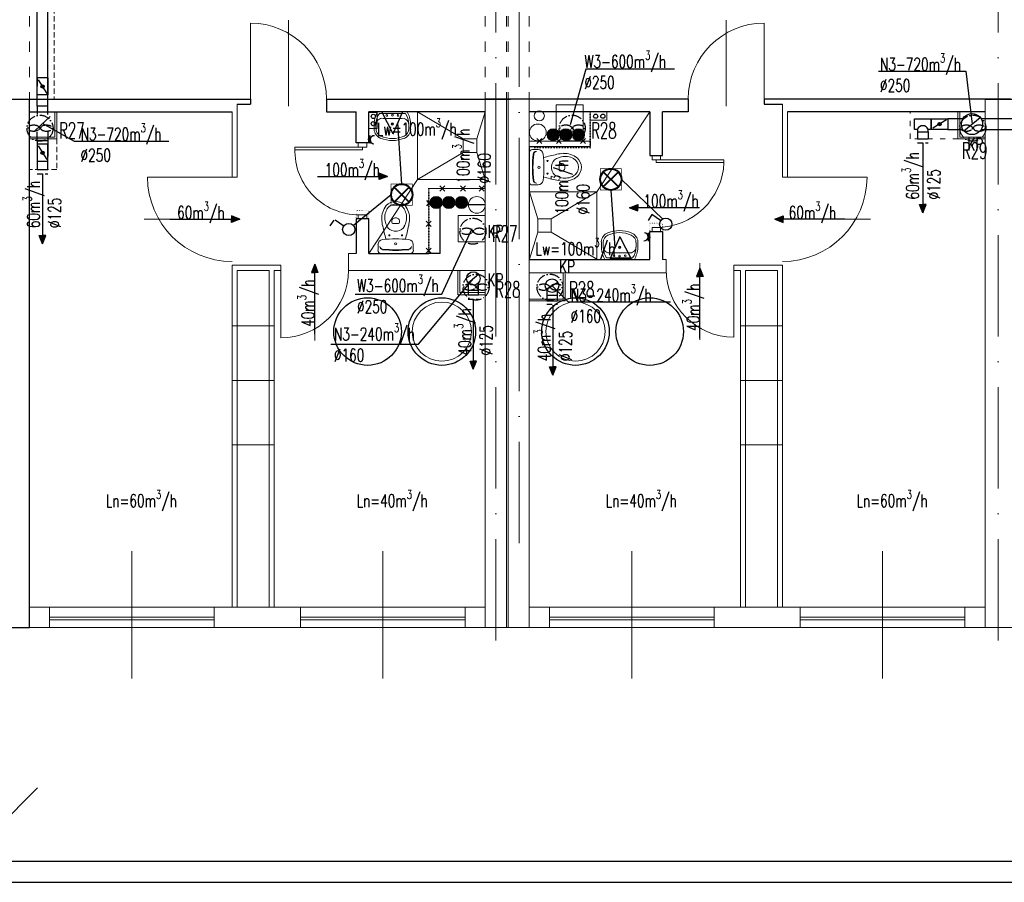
# Model space of a CAD drawing. Header units: millimetres. Extents: x -6513 to 30474, y -6915 to 65597.
# Tile 225 of 256: x 2364 to 3530, y 22164 to 23186. Entities that reach past the tile are written whole.
import ezdxf

# ---------------------------------------------------------------- set-up
doc = ezdxf.new("R2010")
doc.units = ezdxf.units.MM
for name, pattern in [('ACAD_ISO03W100', [30, 12, -18]), ('ACAD_ISO10W100', [18, 12, -3, 0, -3]), ('DASHED', [19.05, 12.7, -6.35]), ('DOT', [6.35, 0, -6.35])]:
    doc.linetypes.add(name, pattern=pattern)
doc.layers.get('0').update_dxf_attribs({"color": 8})
for name, color, linetype, lineweight in [('A_cienka', 8, 'Continuous', 5), ('A_linia przekroj', 8, 'Continuous', 25), ('A_osie', 8, 'ACAD_ISO10W100', 5), ('A_przerywana', 8, 'ACAD_ISO03W100', 5), ('A_widok', 8, 'Continuous', 13), ('CH-KS-WEWN-ISTN-PION-NR', 8, 'Continuous', 20), ('CH-KS-WEWN-PION', 8, 'Continuous', 20), ('CH-KS-WEWN-PION-NR', 8, 'Continuous', 25), ('CH-W-WEWN-INOX-PION', 8, 'Continuous', 20), ('CH-W-WEWN-INOX-PION-NR', 8, 'Continuous', 25), ('cieńkie', 8, 'Continuous', 9), ('DB-WM-nawiew-opis', 8, 'Continuous', 25), ('DB-WM-nawiew-opis-odnośnik', 8, 'Continuous', 30), ('DB-WM-wywiew-opis', 8, 'Continuous', 25), ('DB_WM_nawiew', 8, 'Continuous', 30), ('DB_WM_ścianka nowa', 8, 'Continuous', 25), ('E_gniazda wtykowe', 1, 'Continuous', 30), ('E_oświetlenie', 1, 'Continuous', 30), ('E_technologia', 1, 'ACAD_ISO10W100', 30), ('noew ściany archwig', 8, 'Continuous', 9), ('R-TABELKA', 8, 'Continuous', 25), ('snitarne archwig nowe', 8, 'Continuous', 9), ('Stolarka ARCHWIG', 8, 'Continuous', 5), ('widokowe ARCHWIG', 8, 'Continuous', 5), ('wyburzenia', 8, 'DOT', 20), ('Ściany ARCHWIG', 8, 'Continuous', 30)]:
    doc.layers.add(name, color=color, linetype=linetype, lineweight=lineweight)
doc.layers.add('DB_WM_nawiew-opis', color=8, linetype='Continuous')
doc.layers.add('DB_WM_wywies-opis', color=8, linetype='Continuous')
doc.styles.add('SIMPLEXD', font='SIMPLEX.SHX', dxfattribs={"width": 0.6})
doc.styles.get("Standard").update_dxf_attribs({"font": 'txt.shx', "width": 0.9})

# ---------------------------------------------------------------- blocks, each defined once
blk = doc.blocks.new('drzwi schem')
at = {"color": 252}
blk.add_line((0, 0), (0, 1), dxfattribs=at)
at = {"color": 252, "ltscale": 10}
blk.add_line((0.5, -0.093), (0.5, 1.04), dxfattribs=at)
at = {"color": 252}
blk.add_arc((0, 0), 1, 0, 90, dxfattribs=at)
blk = doc.blocks.new('klop oli 2')
at = {"layer": 'snitarne archwig nowe', "color": 252}
for p, q in [((0, 17.2), (0, 0)), ((3.8, 20.9), (10.5, 20.9)), ((0, -17.2), (0, 0)), ((3.8, 0), (3.8, 1)), ((3.8, 0), (3.8, -1)), ((38.9, 4.5), (37, 4.5)), ((38.9, -4.5), (37, -4.5)), ((3.8, -20.9), (10.5, -20.9))]:
    blk.add_line(p, q, dxfattribs=at)
for centre, radius in [((11.5, 0), 1.27), ((11.5, 0), 1.27), ((21.6, 7.5), 0.706), ((21.6, -7.5), 0.706)]:
    blk.add_circle(centre, radius, dxfattribs=at)
for centre, radius, start, end in [((3.8, 17.2), 3.76, 90, 180), ((144.9, 0), 141.2, 173.7281, 180), ((144.9, 0), 140.5, 173.6694, 180), ((8.4, 15), 3.76, 90, 173.7281), ((9, 15.1), 3.76, 100.2428, 173.7859), ((10.5, 14.9), 6.02, 6.7931, 90), ((-114.7, 0), 132.1, 0, 6.7931), ((80, -215.2), 235.3, 101.5744, 105.544), ((43.1, -10.6), 23.5, 101.6195, 117.4027), ((44.8, -39.8), 56.5, 94.3794, 102.2907), ((42.4, -7.4), 20.3, 60.8839, 101.6195), ((41.4, -8), 24.5, 51.2869, 92.3028), ((144.9, 0), 141.2, 180, 186.2719), ((144.9, 0), 140.5, 180, 186.3306), ((-114.7, 0), 132.1, 353.2069, 0), ((43.3, 0), 16.9, 173.7581, 180), ((43.3, 0), 16.9, 180, 186.2419), ((37.3, 0.7), 10.9, 117.4027, 173.7581), ((63.6, 0), 28.2, 173.3508, 180), ((63.6, 0), 28.2, 180, 186.6492), ((37, 3.1), 1.41, 90, 173.3508), ((38.9, 1.7), 2.82, 36.8699, 90), ((36.6, 0), 5.65, 0, 36.8699), ((36.6, 0), 5.65, 323.1301, 0), ((46.6, 0), 11.8, 0, 60.8839), ((46.6, 0), 11.8, 299.1161, 0), ((46.6, 0), 15.1, 0, 47.5638), ((46.6, 0), 15.1, 312.4362, 0), ((80, 215.2), 235.3, 254.456, 258.4256), ((37.3, -0.7), 10.9, 186.2419, 242.5973), ((43.1, 10.6), 23.5, 242.5973, 258.3805), ((37, -3.1), 1.41, 186.6492, 270), ((42.4, 7.4), 20.3, 258.3805, 299.1161), ((38.9, -1.7), 2.82, 270, 323.1301), ((41.4, 8), 24.5, 267.6972, 308.7131), ((3.8, -17.2), 3.76, 180, 270), ((8.4, -15), 3.76, 186.2719, 270), ((9, -15.1), 3.76, 186.2141, 259.7572), ((10.5, -14.9), 6.02, 270, 353.2069), ((44.8, 39.8), 56.5, 257.7093, 265.6206)]:
    blk.add_arc(centre, radius, start, end, dxfattribs=at)
blk = doc.blocks.new('umywalka oli2')
at = {"layer": 'snitarne archwig nowe', "color": 252}
for p, q in [((0, 17.6), (0, 0)), ((2, 15.4), (2, 0)), ((20.9, 21.6), (13.7, 21.6)), ((0, 0), (0, -17.6)), ((2, 0), (2, -15.4)), ((7.9, 0), (7.9, 10.8)), ((7.9, -10.8), (7.9, 0)), ((13.7, -21.6), (20.9, -21.6))]:
    blk.add_line(p, q, dxfattribs=at)
for centre, radius in [((4.1, 0), 1.11), ((4.5, 6.6), 0.994), ((14.5, 0), 1.48), ((14.5, 0), 0.946), ((4.5, -6.6), 0.994)]:
    blk.add_circle(centre, radius, dxfattribs=at)
for centre, radius, start, end in [((15.6, -9.9), 31.5, 93.3155, 119.5931), ((14.2, -1.1), 20.5, 88.5847, 126.5008), ((15.3, 12), 7.48, 91.7023, 188.8292), ((17.3, -1.9), 21.5, 82.9063, 97.0937), ((20.4, 10.2), 9.2, 23.1986, 92.7468), ((20.2, 9.5), 12.2, 20.9395, 86.4287), ((-1.2, 0), 33.1, 360, 24.6987), ((-3.2, 0), 37.4, 360, 21.6896), ((-1.2, 0), 33.1, 335.3013, 0), ((-3.2, 0), 37.4, 338.3104, 0), ((15.3, -12), 7.48, 171.1708, 268.2977), ((15.6, 9.9), 31.5, 240.4069, 266.6845), ((14.2, 1.1), 20.5, 233.4992, 271.4153), ((17.3, 1.9), 21.5, 262.9063, 277.0937), ((20.4, -10.2), 9.2, 267.2532, 336.8014), ((20.2, -9.5), 12.2, 273.5713, 339.0605)]:
    blk.add_arc(centre, radius, start, end, dxfattribs=at)
blk = doc.blocks.new('A$C2355049C')
at = {"layer": 'DB-WM-nawiew-opis-odnośnik'}
h = blk.add_hatch(color=256, dxfattribs=at)
h.paths.add_polyline_path([(0, -9.8), (3.9, -9.8), (0, 0)])
h.paths.add_polyline_path([(0, 0), (-3.9, -9.8), (0, -9.8)])
at = {"layer": 'DB-WM-nawiew-opis-odnośnik', "flags": 128}
for points in [[(0, 0), (-3.9, -9.8), (0, -9.8)], [(0, -82.9), (0, 0)], [(0, 0), (3.9, -9.8), (0, -9.8)]]:
    blk.add_lwpolyline(points, dxfattribs=at)
blk = doc.blocks.new('gw1')
at = {"layer": 'E_gniazda wtykowe'}
for p, q in [((99083.8, 55839.3), (99080.1, 55839.3)), ((99083.8, 55833.1), (99083.8, 55845.4))]:
    blk.add_line(p, q, dxfattribs=at)
blk.add_arc((99089.8, 55839), 6.04, 87.7958, 267.7958, dxfattribs=at)
blk = doc.blocks.new('raster')
at = {"layer": 'E_oświetlenie', "lineweight": 40}
for p, q in [((-21.2, 21.2), (21.2, -21.2)), ((21.2, 21.2), (-21.2, -21.2))]:
    blk.add_line(p, q, dxfattribs=at)
at = {"layer": 'E_oświetlenie', "const_width": 2}
blk.add_lwpolyline([(-30, -30), (30, -30), (30, 30), (-30, 30)], close=True, dxfattribs=at)
at = {"layer": 'E_oświetlenie', "lineweight": 40}
blk.add_circle((0, 0), 30, dxfattribs=at)

msp = doc.modelspace()

# ---------------------------------------------------------------- hatches: boundary and pattern name
at = {"layer": 'CH-W-WEWN-INOX-PION'}
h = msp.add_hatch(color=256, dxfattribs=at)
h.paths.add_polyline_path([(2996.038, 23042.576, -0.41806339), (2988.767, 23049.752, -0.41806339), (2996.038, 23056.927)])
h.paths.add_polyline_path([(2996.038, 23056.927, -0.41037418), (3003.12, 23049.752, -0.41037418), (2996.038, 23042.576)])
h = msp.add_hatch(color=256, dxfattribs=at)
h.paths.add_polyline_path([(3011.038, 23042.576, -0.41806339), (3003.767, 23049.752, -0.41806339), (3011.038, 23056.927)])
h.paths.add_polyline_path([(3011.038, 23056.927, -0.41037418), (3018.12, 23049.752, -0.41037418), (3011.038, 23042.576)])
h = msp.add_hatch(color=256, dxfattribs=at)
h.paths.add_polyline_path([(3026.038, 23042.576, -0.41806339), (3018.767, 23049.752, -0.41806339), (3026.038, 23056.927)])
h.paths.add_polyline_path([(3026.038, 23056.927, -0.41037418), (3033.12, 23049.752, -0.41037418), (3026.038, 23042.576)])
h = msp.add_hatch(color=256, dxfattribs=at)
h.paths.add_polyline_path([(2857.245, 22976.567, -0.41806339), (2864.516, 22969.392, -0.41806339), (2857.245, 22962.216)])
h.paths.add_polyline_path([(2857.245, 22962.216, -0.41037418), (2850.163, 22969.392, -0.41037418), (2857.245, 22976.567)])
h = msp.add_hatch(color=256, dxfattribs=at)
h.paths.add_polyline_path([(2872.245, 22976.567, -0.41806339), (2879.516, 22969.392, -0.41806339), (2872.245, 22962.216)])
h.paths.add_polyline_path([(2872.245, 22962.216, -0.41037418), (2865.163, 22969.392, -0.41037418), (2872.245, 22976.567)])
h = msp.add_hatch(color=256, dxfattribs=at)
h.paths.add_polyline_path([(2887.245, 22976.567, -0.41806339), (2894.516, 22969.392, -0.41806339), (2887.245, 22962.216)])
h.paths.add_polyline_path([(2887.245, 22962.216, -0.41037418), (2880.163, 22969.392, -0.41037418), (2887.245, 22976.567)])
at = {"layer": 'DB_WM_nawiew'}
h = msp.add_hatch(color=256, dxfattribs=at)
edge = h.paths.add_edge_path()
edge.add_arc((2391.179, 23107.02), 2, 0, 360)
h = msp.add_hatch(color=256, dxfattribs=at)
edge = h.paths.add_edge_path()
edge.add_arc((3453.448, 23062.353), 2, 0, 360)
h = msp.add_hatch(color=256, dxfattribs=at)
edge = h.paths.add_edge_path()
edge.add_arc((2391.179, 23028.452), 2, 0, 360)

# ---------------------------------------------------------------- linework, layer by layer
at = {"layer": 'A_cienka'}
for p, q in [((2615.554, 22823.357), (2665.554, 22823.357)), ((3267.554, 22823.357), (3217.554, 22823.357)), ((2615.554, 22758.548), (2665.554, 22758.548)), ((3267.554, 22758.548), (3217.554, 22758.548)), ((2615.554, 22682.467), (2665.554, 22682.467)), ((3267.554, 22682.467), (3217.554, 22682.467)), ((2375.554, 22490.062), (2915.554, 22490.062)), ((2967.554, 22490.062), (3507.554, 22490.062)), ((2594.554, 22478.062), (2399.554, 22478.062)), ((2594.554, 22475.062), (2399.554, 22475.062)), ((2696.554, 22478.062), (2891.554, 22478.062)), ((2696.554, 22475.062), (2891.554, 22475.062)), ((3186.554, 22478.062), (2991.554, 22478.062)), ((3186.554, 22475.062), (2991.554, 22475.062)), ((3288.554, 22478.062), (3483.554, 22478.062)), ((3288.554, 22475.062), (3483.554, 22475.062)), ((-2776.446, 22466.062), (7544.554, 22466.062))]:
    msp.add_line(p, q, dxfattribs=at)
at = {"layer": 'A_cienka', "ltscale": 10}
for p, q in [((2497.054, 22405.663), (2497.054, 22556.46)), ((2794.054, 22405.663), (2794.054, 22556.46)), ((3089.054, 22405.663), (3089.054, 22556.46)), ((3386.054, 22405.663), (3386.054, 22556.46))]:
    msp.add_line(p, q, dxfattribs=at)
at = {"layer": 'A_linia przekroj'}
for p, q in [((2345.554, 23092.062), (2637.339, 23092.062)), ((2375.554, 22466.062), (2375.554, 23092.062)), ((2637.339, 23092.062), (2637.339, 23086.062)), ((2727.339, 23092.062), (2945.554, 23092.062)), ((2727.339, 23092.062), (2727.339, 23077.062)), ((3155.768, 23092.062), (2915.554, 23092.062)), ((3155.768, 23092.062), (3155.768, 23077.062)), ((3537.554, 23092.062), (3245.768, 23092.062)), ((3245.768, 23092.062), (3245.768, 23086.062)), ((3507.554, 23092.062), (3799.339, 23092.062)), ((2375.554, 23077.062), (2615.554, 23077.062)), ((2621.554, 23086.062), (2637.339, 23086.062)), ((2727.339, 23077.062), (2762.554, 23077.062)), ((3155.768, 23077.062), (3125.554, 23077.062)), ((3245.768, 23086.062), (3267.554, 23086.062)), ((3507.554, 23077.062), (3273.554, 23077.062)), ((2345.554, 22466.062), (2375.554, 22466.062))]:
    msp.add_line(p, q, dxfattribs=at)
at = {"layer": 'A_osie', "ltscale": 10}
for p, q in [((2928.054, 22450.619), (2928.054, 24202.678)), ((2955.554, 22566.032), (2955.554, 24204.165)), ((3522.744, 22450.619), (3522.744, 24202.678))]:
    msp.add_line(p, q, dxfattribs=at)
at = {"layer": 'A_osie', "color": 252, "ltscale": 10}
msp.add_line((2928.054, 22450.619), (2928.054, 23994.641), dxfattribs=at)
at = {"layer": 'A_przerywana', "linetype": 'DASHED', "ltscale": 0.5}
for p, q in [((2405.003, 23295.062), (2405.003, 23092.062)), ((2407.954, 23045.062), (2407.954, 23008.425)), ((2407.954, 23008.425), (2375.554, 23008.425))]:
    msp.add_line(p, q, dxfattribs=at)
at = {"layer": 'A_przerywana'}
for p, q in [((2375.554, 23280.062), (2375.554, 23092.062)), ((2915.554, 23280.062), (2915.554, 23092.062)), ((2940.554, 23280.062), (2940.554, 23092.062)), ((2942.554, 23280.062), (2942.554, 23092.062)), ((2967.554, 23280.062), (2967.554, 23092.062))]:
    msp.add_line(p, q, dxfattribs=at)
at = {"layer": 'A_przerywana', "linetype": 'ByBlock'}
for p, q in [((2405.554, 23047.062), (2405.554, 23077.062)), ((2407.954, 23045.062), (2407.954, 23077.062)), ((3475.054, 23045.062), (3475.054, 23077.062)), ((3477.554, 23047.062), (3477.554, 23077.062)), ((2375.454, 23047.062), (2405.454, 23047.062)), ((2375.454, 23045.062), (2407.954, 23045.062)), ((2375.554, 23047.062), (2405.554, 23047.062)), ((3507.554, 23045.062), (3475.054, 23045.062)), ((3507.554, 23047.062), (3477.554, 23047.062)), ((2883.054, 22860.062), (2883.054, 22889.062)), ((2883.054, 22863.062), (2883.054, 22889.062)), ((2885.554, 22863.062), (2885.554, 22889.062)), ((2885.554, 22865.062), (2885.554, 22889.062)), ((3007.578, 22855.933), (3007.578, 22885.933)), ((3007.578, 22855.062), (3007.578, 22884.933)), ((3010.078, 22853.062), (3010.078, 22884.933)), ((2915.554, 22860.062), (2883.054, 22860.062)), ((2915.554, 22863.062), (2885.554, 22863.062)), ((2967.654, 22855.062), (3007.578, 22855.062)), ((2967.654, 22853.062), (3010.078, 22853.062))]:
    msp.add_line(p, q, dxfattribs=at)
at = {"layer": 'A_przerywana', "ltscale": 0.5}
for p, q in [((3418.699, 23045.062), (3418.699, 23077.062)), ((3475.054, 23045.062), (3418.699, 23045.062))]:
    msp.add_line(p, q, dxfattribs=at)
at = {"layer": 'A_widok', "ltscale": 5}
for p, q in [((2915.554, 22466.062), (2915.554, 23092.062)), ((2940.554, 22466.062), (2940.554, 23092.062)), ((2942.554, 22466.062), (2942.554, 23092.062)), ((2967.554, 22466.062), (2967.554, 23092.062)), ((3507.554, 22466.062), (3507.554, 23092.062)), ((2615.554, 23077.062), (2615.554, 22999.646)), ((2621.554, 23086.062), (2621.554, 22999.646)), ((3267.554, 23086.062), (3267.554, 22999.646)), ((3273.554, 23077.062), (3273.554, 22999.646)), ((2615.554, 22999.646), (2621.554, 22999.646)), ((3267.554, 22999.646), (3273.554, 22999.646)), ((2915.554, 22466.062), (2915.554, 22972.062)), ((2753.46, 22909.062), (2762.554, 22909.062)), ((2753.46, 22909.062), (2753.46, 22889.062)), ((3129.747, 22902.062), (3125.554, 22902.062)), ((3129.747, 22902.062), (3129.747, 22886.062)), ((2615.554, 22490.062), (2615.554, 22895.062)), ((2615.554, 22895.062), (2673.46, 22895.062)), ((2621.554, 22490.062), (2621.554, 22889.062)), ((2621.554, 22889.062), (2659.554, 22889.062)), ((2659.554, 22490.062), (2659.554, 22889.062)), ((2665.554, 22490.062), (2665.554, 22889.062)), ((2665.554, 22889.062), (2673.46, 22889.062)), ((2673.46, 22895.062), (2673.46, 22889.062)), ((2753.46, 22889.062), (2915.554, 22889.062)), ((3267.554, 22895.062), (3209.647, 22895.062)), ((3209.647, 22895.062), (3209.647, 22889.062)), ((3217.554, 22889.062), (3209.647, 22889.062)), ((3217.554, 22490.062), (3217.554, 22889.062)), ((3223.554, 22490.062), (3223.554, 22889.062)), ((3261.554, 22889.062), (3223.554, 22889.062)), ((3261.554, 22490.062), (3261.554, 22889.062)), ((3267.554, 22490.062), (3267.554, 22895.062)), ((3129.747, 22886.062), (2967.654, 22886.062)), ((3507.554, 22466.062), (3507.554, 22842.062)), ((2915.554, 22466.062), (2940.554, 22466.062)), ((2942.554, 22466.062), (2967.554, 22466.062)), ((3507.554, 22466.062), (3537.554, 22466.062))]:
    msp.add_line(p, q, dxfattribs=at)
for points in [[(2375.554, 22490.062), (2399.554, 22490.062), (2399.554, 22466.062), (2375.554, 22466.062)], [(2594.554, 22466.062), (2696.554, 22466.062), (2696.554, 22490.062), (2594.554, 22490.062)], [(2915.554, 22490.062), (2891.554, 22490.062), (2891.554, 22466.062), (2915.554, 22466.062)], [(2967.554, 22490.062), (2991.554, 22490.062), (2991.554, 22466.062), (2967.554, 22466.062)], [(3186.554, 22466.062), (3288.554, 22466.062), (3288.554, 22490.062), (3186.554, 22490.062)], [(3507.554, 22490.062), (3483.554, 22490.062), (3483.554, 22466.062), (3507.554, 22466.062)]]:
    msp.add_lwpolyline(points, close=True, dxfattribs=at)
at = {"layer": 'CH-KS-WEWN-ISTN-PION-NR', "extrusion": (-1.29885e-05, -7.54363e-06, 1)}
for centre in [(2864.104, 22816.562, -0.209), (3022.321, 22816.562, -0.211)]:
    msp.add_circle(centre, 35, dxfattribs=at)
at = {"layer": 'CH-KS-WEWN-PION', "extrusion": (-1.29885e-05, -7.54363e-06, 1)}
msp.add_circle((2977.8, 23052.512, -0.213), 9.967, dxfattribs=at)
at = {"layer": 'CH-KS-WEWN-PION', "extrusion": (-1.29885e-05, 7.54363e-06, 1)}
msp.add_circle((2905.483, 22966.631, 0.136), 9.967, dxfattribs=at)
at = {"layer": 'CH-KS-WEWN-PION-NR', "extrusion": (-1.29885e-05, -7.54363e-06, 1)}
for centre in [(2864.104, 22816.562, -0.209), (3022.321, 22816.562, -0.211)]:
    msp.add_circle(centre, 40, dxfattribs=at)
at = {"layer": 'CH-W-WEWN-INOX-PION'}
for centre in [(2995.944, 23049.752), (3010.944, 23049.752), (3025.944, 23049.752), (2857.34, 22969.392), (2872.34, 22969.392), (2887.34, 22969.392)]:
    msp.add_circle(centre, 7.176, dxfattribs=at)
at = {"layer": 'CH-W-WEWN-INOX-PION-NR', "ltscale": 10, "extrusion": (-1.29885e-05, -7.54363e-06, 1)}
for centre in [(2776.131, 22816.562, -0.208), (3110.216, 22816.562, -0.213)]:
    msp.add_circle(centre, 40, dxfattribs=at)
at = {"layer": 'cieńkie'}
for p, q in [((2999.554, 23085.062), (3031.554, 23085.062)), ((2999.554, 23054.062), (2999.554, 23085.062)), ((3002.054, 23085.062), (3029.054, 23085.062)), ((3031.554, 23085.062), (3031.554, 23054.062)), ((3031.554, 23054.062), (3031.554, 23068.062)), ((3031.554, 23054.062), (2999.554, 23054.062)), ((2883.554, 22954.062), (2915.554, 22954.062)), ((2883.554, 22923.062), (2883.554, 22954.062)), ((2886.054, 22954.062), (2913.054, 22954.062)), ((2915.554, 22954.062), (2915.554, 22923.062)), ((2915.554, 22923.062), (2915.554, 22937.062)), ((2883.554, 22923.062), (2897.554, 22923.062)), ((2915.554, 22923.062), (2883.554, 22923.062)), ((2892.554, 22923.062), (2906.554, 22923.062))]:
    msp.add_line(p, q, dxfattribs=at)
msp.add_circle((2979.49, 23072.129), 6, dxfattribs=at)
at = {"layer": 'DB-WM-nawiew-opis'}
for points in [[(3380.982, 23124.969), (3484.705, 23124.969), (3491.95, 23062.355)], [(2540.926, 23041.798), (2428.882, 23041.798), (2391.179, 23062.952)], [(2732.773, 22801.61), (2836.535, 22801.61), (2901.354, 22879.421)], [(3134.67, 22851.24), (3014.175, 22851.24), (2994.578, 22870.933)]]:
    msp.add_lwpolyline(points, dxfattribs=at)
at = {"layer": 'DB-WM-wywiew-opis'}
for points in [[(3139.508, 23127.314), (3034.506, 23127.314), (3016.209, 23061.386)], [(2761.425, 22860.821), (2864.17, 22860.821), (2900.054, 22938.536)]]:
    msp.add_lwpolyline(points, dxfattribs=at)
at = {"layer": 'DB_WM_nawiew'}
for points in [[(2384.929, 23083.452), (2384.929, 23295.062)], [(2397.429, 23083.452), (2397.429, 23295.062)], [(2397.429, 23117.02), (2397.429, 23097.02), (2384.929, 23097.02), (2384.929, 23117.02)], [(2397.429, 23107.345), (2397.429, 23117.02), (2384.929, 23117.02), (2384.929, 23107.345)], [(2386.036, 23114.912), (2396.112, 23098.791)], [(2397.429, 23073.777), (2397.429, 23083.452), (2384.929, 23083.452), (2384.929, 23073.777)], [(2400.283, 23071.518), (2382.076, 23054.386)], [(3423.748, 23068.603), (3443.448, 23068.603), (3443.448, 23056.103), (3439.848, 23056.103)], [(3427.348, 23056.103), (3423.748, 23056.103), (3423.748, 23068.603)], [(3463.448, 23056.103), (3443.448, 23056.103), (3443.448, 23068.603), (3463.448, 23068.603)], [(3461.677, 23067.496), (3445.556, 23057.42)], [(3480.924, 23068.603), (3463.448, 23068.603), (3463.448, 23056.103), (3480.351, 23056.103)], [(3482.223, 23054.5), (3501.677, 23070.21)], [(3502.774, 23056.104), (3574.04, 23056.104), (3574.04, 23068.604), (3502.773, 23068.604)], [(2397.368, 23053.147), (2397.429, 23042.452), (2384.929, 23042.452), (2384.917, 23052.899)], [(3427.348, 23056.103), (3427.348, 23053.353), (3439.848, 23053.353), (3439.848, 23056.103)], [(3427.348, 23053.353), (3427.348, 23045.047)], [(3439.848, 23053.353), (3439.848, 23045.047)], [(2384.929, 23042.452), (2384.929, 23023.94)], [(2397.429, 23042.452), (2397.429, 23023.94)], [(3427.348, 23045.047), (3439.848, 23045.047)], [(2397.429, 23018.452), (2397.429, 23038.452), (2384.929, 23038.452), (2384.929, 23018.452)], [(2386.036, 23036.681), (2396.112, 23020.56)], [(2384.929, 23018.452), (2397.429, 23018.452)], [(2384.929, 23018.452), (2384.929, 23008.452), (2397.429, 23008.452), (2397.429, 23018.452)], [(2895.104, 22874.427), (2907.604, 22884.414)], [(2895.104, 22874.427), (2895.104, 22865.621), (2907.604, 22865.621), (2907.604, 22874.427)], [(2987.695, 22866.856), (3001.461, 22875.01)], [(2988.486, 22865.747), (2988.486, 22859.621), (3000.986, 22859.621), (3000.986, 22866.144)], [(2895.104, 22865.621), (2895.104, 22860.062), (2907.604, 22860.062), (2907.604, 22865.621)], [(2988.486, 22859.621), (2988.486, 22853.062), (3000.986, 22853.062), (3000.986, 22859.621)]]:
    msp.add_lwpolyline(points, dxfattribs=at)
at = {"layer": 'DB_WM_nawiew', "linetype": 'DASHED', "ltscale": 0.5}
for points in [[(3427.328, 23040.107), (3439.828, 23040.107)], [(2384.929, 23003.408), (2397.429, 23003.408)], [(2895.104, 22855.062), (2907.604, 22855.062)], [(2988.486, 22849.062), (3000.986, 22849.062)]]:
    msp.add_lwpolyline(points, dxfattribs=at)
at = {"layer": 'DB_WM_nawiew'}
for centre in [(2391.179, 23107.02), (3453.448, 23062.353), (2391.179, 23028.452)]:
    msp.add_circle(centre, 2, dxfattribs=at)
at = {"layer": 'DB_WM_nawiew', "color": 1}
for centre, radius in [((3491.948, 23062.353), 12.5), ((2901.354, 22879.421), 8), ((2994.578, 22870.933), 8)]:
    msp.add_circle(centre, radius, dxfattribs=at)
at = {"layer": 'DB_WM_nawiew'}
msp.add_arc((3433.598, 23053.873), 6.636, 19.636833, 160.363167, dxfattribs=at)
at = {"layer": 'DB_WM_wywies-opis'}
msp.add_line((2336.087, 22226.732), (2385.02, 22276.222), dxfattribs=at)
at = {"layer": 'DB_WM_ścianka nowa'}
for points in [[(2976.46, 23045.213), (2982.362, 23039.223)], [(2982.362, 23045.213), (2976.46, 23039.223)], [(2999.645, 23045.213), (3005.547, 23039.223)], [(3005.547, 23045.213), (2999.645, 23039.223)], [(3034.294, 23045.213), (3028.392, 23039.223)], [(3028.392, 23045.213), (3034.294, 23039.223)], [(3039.554, 23042.218), (3039.554, 23035.634)], [(2967.554, 23035.67), (3039.554, 23035.67)], [(2861.79, 22989.08), (2867.692, 22983.09)], [(2867.692, 22989.08), (2861.79, 22983.09)], [(2886.061, 22989.084), (2891.963, 22983.094)], [(2891.963, 22989.084), (2886.061, 22983.094)], [(2914.004, 22989.063), (2908.102, 22983.073)], [(2908.102, 22989.063), (2914.004, 22983.073)], [(2845.693, 22971.669), (2851.595, 22965.68)], [(2851.595, 22971.669), (2845.693, 22965.68)], [(2862.191, 22909.062), (2862.191, 22967.229)], [(2862.191, 22967.229), (2915.209, 22967.229)], [(2851.462, 22947.199), (2845.56, 22941.209)], [(2845.56, 22947.199), (2851.462, 22941.209)], [(2845.603, 22915.379), (2851.505, 22909.39)], [(2851.505, 22915.379), (2845.603, 22909.39)], [(2862.191, 22909.062), (2848.554, 22909.062)]]:
    msp.add_lwpolyline(points, dxfattribs=at)
at = {"layer": 'E_oświetlenie'}
for p, q in [((2806.373, 23050.987), (2792.833, 23077.04)), ((2817.616, 23076.684), (2792.833, 23077.04)), ((2806.373, 23050.987), (2817.616, 23076.684)), ((2816.592, 22991.335), (2811.995, 23063.835)), ((3076.773, 22996.842), (3125.24, 22949.959)), ((3064.173, 22984.242), (3069.041, 22915.966)), ((2803.992, 22978.735), (2759.432, 22942.063)), ((2736.188, 22948.729), (2731.487, 22941.953)), ((2747.873, 22941.589), (2737.581, 22948.729)), ((3112.898, 22955.124), (3108.197, 22948.348)), ((3123.19, 22947.984), (3112.898, 22955.124)), ((3074.662, 22928.815), (3063.419, 22903.118)), ((3074.662, 22928.815), (3088.203, 22902.762)), ((3063.419, 22903.118), (3088.203, 22902.762))]:
    msp.add_line(p, q, dxfattribs=at)
at = {"layer": 'E_oświetlenie', "const_width": 1.05}
for points in [[(2792.833, 23077.04), (2806.373, 23050.987), (2817.616, 23076.684)], [(3088.203, 22902.762), (3074.662, 22928.815), (3063.419, 22903.118)]]:
    msp.add_lwpolyline(points, close=True, dxfattribs=at)
at = {"layer": 'E_oświetlenie'}
for centre in [(3129.148, 22943.85), (2753.832, 22937.455)]:
    msp.add_circle(centre, 7.252, dxfattribs=at)
at = {"layer": 'E_technologia'}
for p, q in [((2386.98, 23058.94), (2389.384, 23056.16)), ((2389.384, 23058.94), (2386.98, 23056.16)), ((3017.173, 23058.967), (3019.578, 23056.188)), ((3019.578, 23058.967), (3017.173, 23056.188)), ((3491.653, 23058.967), (3494.057, 23056.188)), ((3494.057, 23058.967), (3491.653, 23056.188)), ((2899.636, 22936.842), (2902.041, 22934.063)), ((2902.041, 22936.842), (2899.636, 22934.063)), ((2903.323, 22870.624), (2905.728, 22867.845)), ((2905.728, 22870.624), (2903.323, 22867.845)), ((2990.899, 22870.624), (2993.304, 22867.845)), ((2993.304, 22870.624), (2990.899, 22867.845))]:
    msp.add_line(p, q, dxfattribs=at)
for centre in [(2388.182, 23057.55), (3018.376, 23057.577), (3492.855, 23057.577), (2900.839, 22935.453), (2904.525, 22869.234), (2992.102, 22869.234)]:
    msp.add_circle(centre, 15.427, dxfattribs=at)
for centre, start_param, end_param in [((2380.555, 23057.55), 3.54986568, 9.01650493), ((2395.809, 23057.55), 0.40827303, 5.87491228), ((3010.749, 23057.577), 3.54986568, 9.01650493), ((3026.002, 23057.577), 0.40827303, 5.87491228), ((3485.228, 23057.577), 3.54986568, 9.01650493), ((3500.482, 23057.577), 0.40827303, 5.87491228), ((2893.212, 22935.453), 3.54986568, 9.01650493), ((2908.466, 22935.453), 0.40827303, 5.87491228), ((2896.898, 22869.234), 3.54986568, 9.01650493), ((2912.152, 22869.234), 0.40827303, 5.87491228), ((2984.475, 22869.234), 3.54986568, 9.01650493), ((2999.728, 22869.234), 0.40827303, 5.87491228)]:
    msp.add_ellipse(centre, major_axis=(-7, 0), ratio=0.5, start_param=start_param, end_param=end_param, dxfattribs=at)
at = {"layer": 'noew ściany archwig'}
for p, q in [((3039.554, 23077.062), (3039.554, 23042.218)), ((3039.554, 23042.218), (2967.554, 23042.218)), ((2848.554, 22909.062), (2848.554, 22986.062)), ((2848.554, 22986.062), (2915.554, 22986.062))]:
    msp.add_line(p, q, dxfattribs=at)
at = {"layer": 'R-TABELKA'}
for p, q in [((-3011.084, 22189.133), (8302.828, 22189.133)), ((-3136.084, 22164.133), (8327.828, 22164.133))]:
    msp.add_line(p, q, dxfattribs=at)
at = {"layer": 'snitarne archwig nowe'}
msp.add_line((2835.397, 22996.905), (2777.554, 22909.062), dxfattribs=at)
for points in [[(2835.397, 23077.062), (2835.397, 22996.905), (2915.554, 22996.905)], [(2889.397, 23044.905), (2835.397, 23076.905)], [(2905.397, 23044.905), (2915.397, 23076.905)], [(3047.71, 22982.218), (3110.554, 23077.062)], [(2889.397, 23028.905), (2835.397, 22996.905)], [(2905.397, 23028.905), (2915.397, 22996.905)], [(2967.554, 22982.218), (3047.71, 22982.218), (3047.71, 22902.062)], [(2977.71, 22950.218), (2967.71, 22982.218)], [(2993.71, 22950.218), (3047.71, 22982.218)], [(2977.71, 22934.218), (2967.71, 22902.218)], [(2993.71, 22934.218), (3047.71, 22902.218)]]:
    msp.add_lwpolyline(points, dxfattribs=at)
for points in [[(2905.397, 23044.905), (2889.397, 23044.905), (2889.397, 23028.905), (2905.397, 23028.905)], [(2977.71, 22934.218), (2993.71, 22934.218), (2993.71, 22950.218), (2977.71, 22950.218)]]:
    msp.add_lwpolyline(points, close=True, dxfattribs=at)
at = {"layer": 'Stolarka ARCHWIG'}
for p, q in [((2770.054, 23035.062), (2690.054, 23035.062)), ((2690.054, 23032.062), (2690.054, 23035.062)), ((2690.054, 23032.062), (2770.054, 23032.062)), ((2770.054, 23032.062), (2770.054, 23035.062)), ((3118.054, 23017.062), (3118.054, 23020.062)), ((3118.054, 23017.062), (3118.054, 23020.062)), ((3118.054, 23020.062), (3198.054, 23020.062)), ((3198.054, 23020.062), (3198.054, 23017.062)), ((3198.054, 23017.062), (3118.054, 23017.062))]:
    msp.add_line(p, q, dxfattribs=at)
for points in [[(2770.054, 23040.062), (2775.054, 23040.062), (2775.054, 23035.062), (2765.054, 23035.062), (2765.054, 23040.062), (2772.554, 23040.062)], [(3118.054, 23025.062), (3113.054, 23025.062), (3113.054, 23020.062), (3123.054, 23020.062), (3123.054, 23025.062), (3115.554, 23025.062)], [(3118.054, 23025.062), (3113.054, 23025.062), (3113.054, 23020.062), (3123.054, 23020.062), (3123.054, 23025.062), (3115.554, 23025.062)], [(2770.054, 22955.062), (2775.054, 22955.062), (2775.054, 22950.062), (2765.054, 22950.062), (2765.054, 22955.062), (2772.554, 22955.062)], [(2770.054, 22955.062), (2775.054, 22955.062), (2775.054, 22950.062), (2765.054, 22950.062), (2765.054, 22955.062), (2772.554, 22955.062)], [(3118.054, 22940.062), (3113.054, 22940.062), (3113.054, 22935.062), (3123.054, 22935.062), (3123.054, 22940.062), (3115.554, 22940.062)]]:
    msp.add_lwpolyline(points, dxfattribs=at)
for centre, radius, start, end in [((2765.91, 23030.854), 75.905, 177.955304, 273.129127), ((3118.708, 23019.441), 79.382, 269.527921, 358.282698)]:
    msp.add_arc(centre, radius, start, end, dxfattribs=at)
at = {"layer": 'widokowe ARCHWIG'}
for p, q in [((2787.554, 23076.289), (2777.554, 23076.289)), ((2787.554, 23057.062), (2787.554, 23076.289)), ((3059.554, 23077.062), (3039.554, 23077.062)), ((3039.554, 23077.062), (3039.554, 23067.062)), ((3059.554, 23067.062), (3059.554, 23077.062)), ((3039.554, 23067.062), (3059.554, 23067.062)), ((2787.554, 23057.062), (2777.554, 23057.062))]:
    msp.add_line(p, q, dxfattribs=at)
at = {"layer": 'wyburzenia', "ltscale": 0.5}
for p, q in [((3039.554, 23077.062), (3039.554, 23034.062)), ((3039.554, 23034.062), (2967.554, 23034.062)), ((2848.554, 22909.062), (2848.554, 22986.062)), ((2848.554, 22986.062), (2915.554, 22986.062))]:
    msp.add_line(p, q, dxfattribs=at)
at = {"layer": 'wyburzenia', "ltscale": 0.2}
for points in [[(2762.554, 22960.062), (2777.554, 22960.062), (2777.554, 22950.062), (2762.554, 22950.062)], [(3110.554, 22945.062), (3125.554, 22945.062), (3125.554, 22935.062), (3110.554, 22935.062)]]:
    msp.add_lwpolyline(points, close=True, dxfattribs=at)
at = {"layer": 'Ściany ARCHWIG'}
for p, q in [((2762.554, 23040.062), (2762.554, 23077.062)), ((2915.554, 23077.062), (2777.554, 23077.062)), ((2777.554, 23040.062), (2777.554, 23077.062)), ((2915.554, 22986.062), (2915.554, 23077.062)), ((3110.554, 23077.062), (2967.554, 23077.062)), ((3110.554, 23077.062), (3110.554, 23025.062)), ((3125.554, 23025.062), (3125.554, 23077.062)), ((2777.554, 23040.062), (2762.554, 23040.062)), ((2967.554, 23034.062), (2967.554, 22901.062)), ((3110.554, 23025.062), (3125.554, 23025.062)), ((3110.554, 23025.062), (3125.554, 23025.062)), ((3110.554, 23025.062), (3125.554, 23025.062)), ((3110.554, 23025.062), (3125.554, 23025.062)), ((2777.554, 22950.062), (2762.554, 22950.062)), ((2762.554, 22950.062), (2762.554, 22909.062)), ((2777.554, 22950.062), (2762.554, 22950.062)), ((2777.554, 22909.062), (2777.554, 22950.062)), ((3110.554, 22935.062), (3125.554, 22935.062)), ((3110.554, 22902.062), (3110.554, 22935.062)), ((3110.554, 22935.062), (3125.554, 22935.062)), ((3125.554, 22935.062), (3125.554, 22902.062)), ((2777.554, 22909.062), (2848.554, 22909.062)), ((2967.554, 22902.062), (3110.554, 22902.062))]:
    msp.add_line(p, q, dxfattribs=at)
for centre in [(2782.89, 23071.458), (2782.89, 23062.941), (3046.206, 23071.725), (3054.723, 23071.725)]:
    msp.add_circle(centre, 2.5, dxfattribs=at)

# ---------------------------------------------------------------- block references
at = {"layer": 'A_cienka'}
for p, xscale, yscale, zscale, rotation in [((2615.554, 22999.646), -100, 100, 100, 89.99999999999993), ((3267.554, 22999.646), 100, 100, 100, 270), ((2673.46, 22889.062), -80, 80, 80, 180), ((3209.647, 22890.062), 80, 80, 80, 180)]:
    msp.add_blockref('drzwi schem', p, dxfattribs=dict(at, xscale=xscale, yscale=yscale, zscale=zscale, rotation=rotation))
at = {"layer": 'A_widok', "ltscale": 5, "xscale": 90, "yscale": 90, "zscale": 90}
msp.add_blockref('drzwi schem', (2637.339, 23092.062), dxfattribs=at)
at = {"layer": 'A_widok', "ltscale": 5, "xscale": -90, "yscale": 90, "zscale": 90, "rotation": 359.9999999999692}
msp.add_blockref('drzwi schem', (3245.768, 23092.062), dxfattribs=at)
at = {"layer": 'DB_WM_nawiew'}
for p, rotation in [((3433.578, 22957.171), 180), ((2391.201, 22920.413), 180), ((3086.333, 22963.343), 90), ((3258.275, 22949.646), 90), ((2901.325, 22771.914), 180), ((2995.38, 22765.126), 180)]:
    msp.add_blockref('A$C2355049C', p, dxfattribs=dict(at, rotation=rotation))
at = {"layer": 'DB_WM_nawiew', "xscale": -1, "rotation": 270}
for p in [(2799.57, 23000.469), (2624.832, 22949.646)]:
    msp.add_blockref('A$C2355049C', p, dxfattribs=at)
at = {"layer": 'DB_WM_nawiew', "xscale": -1}
for p in [(2713.46, 22896.485), (3169.647, 22891.574)]:
    msp.add_blockref('A$C2355049C', p, dxfattribs=at)
at = {"layer": 'E_oświetlenie', "zscale": 0.7874999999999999}
for p, xscale, yscale, rotation in [((-76180.858, -19233.781), 0.7875000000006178, 0.7874999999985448, 358.7624398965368), ((82068.338, 65206.437), 0.7875000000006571, 0.7875000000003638, 178.7624398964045)]:
    msp.add_blockref('gw1', p, dxfattribs=dict(at, xscale=xscale, yscale=yscale, rotation=rotation))
at = {"layer": 'E_oświetlenie', "lineweight": 40, "xscale": 0.4199999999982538, "yscale": 0.4200000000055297, "zscale": 0.4199999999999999, "rotation": 180}
for p in [(3064.173, 22996.842), (2816.592, 22978.735)]:
    msp.add_blockref('raster', p, dxfattribs=at)
at = {"layer": 'noew ściany archwig', "rotation": 270}
msp.add_blockref('umywalka oli2', (2805.493, 23077.062), dxfattribs=at)
at = {"layer": 'noew ściany archwig', "xscale": -1, "rotation": 270}
msp.add_blockref('umywalka oli2', (3074.566, 22901.961), dxfattribs=at)
at = {"layer": 'snitarne archwig nowe'}
msp.add_blockref('klop oli 2', (2967.554, 23011.218), dxfattribs=at)
at = {"layer": 'snitarne archwig nowe', "xscale": -1, "rotation": 270}
msp.add_blockref('klop oli 2', (2809.362, 22909.062), dxfattribs=at)

# ---------------------------------------------------------------- texts
at = {"layer": 'DB-WM-nawiew-opis', "char_height": 15, "width": 37.14159, "attachment_point": 1}
for s, insert in [('\\A1;{\\Fsimplex|c238;\\W0.7;N3-720m\\H0.7x;\\S3^ ;\\H1.4286x;/h\\P%%C250}', (3382.895, 23145.815)), ('\\A1;{\\Fsimplex|c238;\\W0.7;N3-720m\\H0.7x;\\S3^ ;\\H1.4286x;/h\\P%%C250}', (2436.167, 23063.152)), ('\\A1;{\\Fsimplex|c238;\\W0.7;100m\\H0.7x;\\S3^ ;\\H1.4286x;/h}', (2725.315, 23021)), ('\\A1;{\\Fsimplex|c238;\\W0.7;100m\\H0.7x;\\S3^ ;\\H1.4286x;/h}', (3102.829, 22983.874)), ('\\A1;{\\Fsimplex|c238;\\W0.7;60m\\H0.7x;\\S3^ ;\\H1.4286x;/h}', (2550.576, 22970.177)), ('\\A1;{\\Fsimplex|c238;\\W0.7;60m\\H0.7x;\\S3^ ;\\H1.4286x;/h}', (3274.77, 22970.177)), ('\\A1;{\\Fsimplex|c238;\\W0.7;N3-240m\\H0.7x;\\S3^ ;\\H1.4286x;/h\\P%%C160}', (3016.552, 22872.492)), ('\\A1;{\\Fsimplex|c238;\\W0.7;N3-240m\\H0.7x;\\S3^ ;\\H1.4286x;/h\\P%%C160}', (2736.227, 22826.26))]:
    msp.add_mtext(s, dxfattribs=dict(at, insert=insert))
at = {"layer": 'DB-WM-nawiew-opis', "char_height": 15, "width": 37.14159, "attachment_point": 1, "rotation": 90}
for s, insert in [('\\A1;{\\Fsimplex|c238;\\W0.7;60m\\H0.7x;\\S3^ ;\\H1.4286x;/h\\P%%C125}', (3408.964, 22972.976)), ('\\A1;{\\Fsimplex|c238;\\W0.7;60m\\H0.7x;\\S3^ ;\\H1.4286x;/h\\P%%C125}', (2367.882, 22939.113)), ('\\A1;{\\Fsimplex|c238;\\W0.7;40m\\H0.7x;\\S3^ ;\\H1.4286x;/h}', (2692.929, 22822.229)), ('\\A1;{\\Fsimplex|c238;\\W0.7;40m\\H0.7x;\\S3^ ;\\H1.4286x;/h}', (3149.115, 22817.318)), ('\\A1;{\\Fsimplex|c238;\\W0.7;40m\\H0.7x;\\S3^ ;\\H1.4286x;/h\\P%%C125}', (2878.744, 22788.259)), ('\\A1;{\\Fsimplex|c238;\\W0.7;40m\\H0.7x;\\S3^ ;\\H1.4286x;/h\\P%%C125}', (2972.799, 22781.47))]:
    msp.add_mtext(s, dxfattribs=dict(at, insert=insert))
at = {"layer": 'DB-WM-wywiew-opis', "char_height": 15, "width": 37.14159, "attachment_point": 1}
for s, insert in [('\\A1;{\\Fsimplex|c238;\\W0.7;W3-600m\\H0.7x;\\S3^ ;\\H1.4286x;/h\\P%%C250}', (3038.148, 23264.702)), ('\\A1;{\\Fsimplex|c238;\\W0.7;W3-600m\\H0.7x;\\S3^ ;\\H1.4286x;/h\\P%%C250}', (3032.794, 23149.148)), ('\\A1;{\\Fsimplex|c238;\\W0.7;Lw=100m\\H0.7x;\\S3^ ;\\H1.4286x;/h}', (2787.056, 23069.067)), ('\\A1;{\\Fsimplex|c238;\\W0.7;Lw=100m\\H0.7x;\\S3^ ;\\H1.4286x;/h}', (2974.924, 22927.25)), ('\\A1;{\\Fsimplex|c238;\\W0.7;W3-600m\\H0.7x;\\S3^ ;\\H1.4286x;/h\\P%%C250}', (2763.573, 22883.631))]:
    msp.add_mtext(s, dxfattribs=dict(at, insert=insert))
at = {"layer": 'DB-WM-wywiew-opis', "color": 1, "char_height": 15, "width": 37.14159, "attachment_point": 1}
for insert in [(3486.226, 23045.939), (2918.113, 22942.82), (3002.793, 22901.167), (2918.113, 22885.217)]:
    msp.add_mtext('\\A1;{\\Fsimplex|c238;\\W0.7;KP}', dxfattribs=dict(at, insert=insert))
at = {"layer": 'DB-WM-wywiew-opis', "char_height": 15, "width": 37.14159, "attachment_point": 1, "rotation": 90}
for insert in [(2876.742, 22991.977), (2993.641, 22955.277)]:
    msp.add_mtext('\\A1;{\\Fsimplex|c238;\\W0.7;100m\\H0.7x;\\S3^ ;\\H1.4286x;/h\\P%%C160}', dxfattribs=dict(at, insert=insert))
at = {"layer": 'DB_WM_nawiew-opis', "char_height": 15, "width": 37.14159, "attachment_point": 1}
for s, insert in [('\\A1;{\\Fsimplex|c238;\\W0.7;Ln=60m\\H0.7x;\\S3^ ;\\H1.4286x;/h}', (2466.129, 22628.813)), ('\\A1;{\\Fsimplex|c238;\\W0.7;Ln=40m\\H0.7x;\\S3^ ;\\H1.4286x;/h}', (2763.129, 22628.813)), ('\\A1;{\\Fsimplex|c238;\\W0.7;Ln=40m\\H0.7x;\\S3^ ;\\H1.4286x;/h}', (3058.129, 22628.813)), ('\\A1;{\\Fsimplex|c238;\\W0.7;Ln=60m\\H0.7x;\\S3^ ;\\H1.4286x;/h}', (3355.129, 22628.813))]:
    msp.add_mtext(s, dxfattribs=dict(at, insert=insert))
at = {"layer": 'E_technologia', "style": 'SIMPLEXD', "width": 0.6}
for s, p in [('R27', (2410.682, 23045.142)), ('R28', (3040.876, 23045.169)), ('R29', (3479.949, 23021.246)), ('R27', (2923.339, 22923.045)), ('R28', (2927.026, 22856.826)), ('R28', (3014.602, 22856.826))]:
    msp.add_text(s, height=19.2, dxfattribs=at).set_placement(p)

doc.saveas('drawing.dxf')
